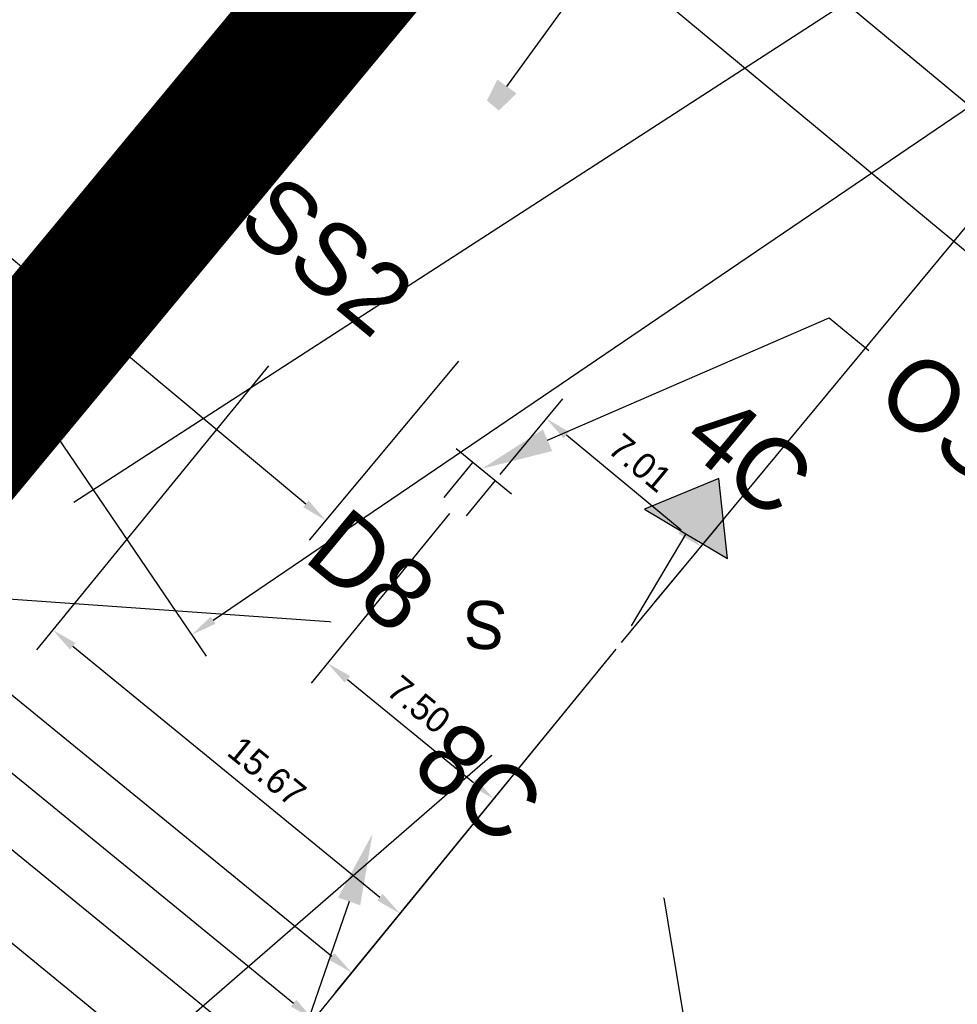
# Model space of a CAD drawing. Header units: feet. Extents: x 1412781 to 1443702, y 318545 to 330146.
# Tile 10 of 75: x 1438038 to 1438071, y 328902 to 328936. Entities that reach past the tile are written whole.
import ezdxf
from ezdxf import colors
from ezdxf.entities.mleader import LeaderData, LeaderLine
from ezdxf.enums import TextEntityAlignment as Align
from ezdxf.math import Vec2, Vec3

# ---------------------------------------------------------------- set-up
doc = ezdxf.new("R2010")
doc.units = ezdxf.units.FT
doc.header["$MEASUREMENT"] = 0
for name, color, linetype in [('MD_P_CLEAR_ZONE', 6, 'Continuous'), ('SG_P_Conduit', 1, 'Continuous'), ('SG_P_Detection', 24, 'Continuous'), ('SG_P_Foundation', 61, 'Continuous'), ('SG_P_Heads', 2, 'Continuous'), ('SG_P_Mast_Arm', 4, 'Continuous'), ('SG_P_Poles', 4, 'Continuous'), ('SG_P_Text', 7, 'Continuous'), ('T-CONDUIT-TXT', 4, 'Continuous')]:
    doc.layers.add(name, color=color, linetype=linetype)
for name, color, linetype, plot in [('SC_Scratch2_Stations', 7, 'Continuous', False), ('SC_Scratch3_Clearance', 7, 'Continuous', False), ('SC_Scratch5_Radar', 7, 'Continuous', False), ('SC_Scratch5_Radar_CheckSpeed_Executive_EB', 7, 'Continuous', False), ('SCRATCH2', 94, 'Continuous', False)]:
    doc.layers.add(name, color=color, linetype=linetype, plot=plot)
doc.styles.add('Slanted-Normal', font='font31.shx', dxfattribs={"height": 0.14})
doc.styles.add('Slanted-Normal LS 0.50', font='font31.shx', dxfattribs={"height": 0.14})
doc.styles.get("Standard").update_dxf_attribs({"font": 'font31.shx'})
doc.dimstyles.new('COEC', dxfattribs={"dimscale": 13.9, "dimtxt": 0.18, "dimasz": 0.18, "dimexe": 0.18, "dimexo": 0.0625, "dimgap": 0.09, "dimtad": 1, "dimzin": 0, "dimdsep": 46, "dimtxsty": 'Standard', "dimcen": 0.09, "dimclrd": 256, "dimclre": 256, "dimclrt": 256, "dimaunit": 1, "dimadec": 4, "dimazin": 0, "dimtfac": 1, "dimtofl": 0, "dimtmove": 0, "dimatfit": 3, "dimfxl": 1, "dimtolj": 1, "dimtzin": 0, "dimlwd": -1, "dimlwe": -1, "dimarcsym": 0})

# ---------------------------------------------------------------- blocks, each defined once
blk = doc.blocks.new('A$C4E5052CF')
at = {"layer": 'SG_P_Heads'}
h = blk.add_hatch(color=256, dxfattribs=at)
edge = h.paths.add_edge_path()
edge.add_line((3.6, 0.56), (3.6, -0.56))
edge.add_ellipse((3.6, 0), major_axis=(-0.396, 0.396), ratio=0.999919, start_angle=134.9979, end_angle=314.9975)
blk.add_line((0, 0), (3.6, 0), dxfattribs=at)
blk = doc.blocks.new('A$C3A81685B')
at = {"layer": 'SG_P_Heads', "linetype": 'Continuous', "lineweight": 13}
for p, q in [((0, 0), (3.5, 0)), ((3.5, 0), (3.5, -3))]:
    blk.add_line(p, q, dxfattribs=at)
at = {"layer": 'SG_P_Heads', "linetype": 'Continuous', "lineweight": 0, "extrusion": (0, 0, -1)}
blk.add_solid([(-4.2, -3), (-2.8, -3), (-3.5, -4.4)], dxfattribs=at)
blk = doc.blocks.new('*U1105')
at = {"layer": 'SG_P_Poles'}
h = blk.add_hatch(color=256, dxfattribs=at)
h.dxf.hatch_style = 1
edge = h.paths.add_edge_path()
edge.add_arc((0, 0), 0.708, 0, 360)
at = {"layer": 'SG_P_Foundation'}
blk.add_circle((0, 0), 1.5, dxfattribs=at)
at = {"layer": 'SG_P_Mast_Arm', "flags": 128}
blk.add_lwpolyline([(-0.002, -0.458), (50.665, -0.451), (50.667, -0.035), (50.667, -0.035), (0.002, 0.458)], close=True, dxfattribs=at)
at = {"layer": 'SG_P_Poles'}
blk.add_circle((0, 0), 0.667, dxfattribs=at)
blk = doc.blocks.new('*U1097')
at = {"layer": 'SG_P_Heads', "linetype": 'Continuous', "lineweight": 0}
h = blk.add_hatch(color=2, dxfattribs=at)
edge = h.paths.add_edge_path()
edge.add_ellipse((16.775, -0.069), major_axis=(1.78, 0), ratio=0.5, start_angle=0, end_angle=360)
at = {"layer": 'SG_P_Heads', "color": 2, "linetype": 'Continuous', "lineweight": 13}
blk.add_line((0, 0), (15, 0), dxfattribs=at)
at = {"layer": 'SG_P_Heads'}
blk.add_ellipse((16.775, -0.069), major_axis=(1.78, 0), ratio=0.5, dxfattribs=at)
blk = doc.blocks.new('*U1099')
at = {"layer": 'SG_P_Heads'}
blk.add_hatch(color=256, dxfattribs=at).paths.add_polyline_path([(3.75, 0), (3.75, -1.687), (6, 0), (3.75, 1.687)])
at = {"layer": 'SG_P_Heads', "flags": 128}
blk.add_lwpolyline([(3.75, 0), (3.75, -1.687), (6, 0), (3.75, 1.687), (3.75, 0), (0, 0)], dxfattribs=at)
blk = doc.blocks.new('*U1090')
at = {"layer": 'SG_P_Detection'}
h = blk.add_hatch(color=256, dxfattribs=at)
edge = h.paths.add_edge_path()
edge.add_line((0.3869, 0.1201), (0.1811, 0.0375))
edge.add_line((0.1811, 0.0375), (0.1811, -0.0375))
edge.add_line((0.1811, -0.0375), (0.3868, -0.1204))
edge.add_ellipse((0.4055, -0.0002), major_axis=(-0.0001, -0.1239), ratio=0.621318, start_angle=194.0157, end_angle=345.9652, ccw=False)
for p, q in [((0.1811, 0.0375), (0.3869, 0.1201)), ((0, 0), (0.1061, 0)), ((0.1811, -0.0375), (0.3868, -0.1204))]:
    blk.add_line(p, q, dxfattribs=at)
at = {"layer": 'SG_P_Detection', "flags": 128}
blk.add_lwpolyline([(0.1061, 0.0375), (0.1061, -0.0375), (0.1811, -0.0375), (0.1811, 0.0375), (0.1061, 0.0375)], close=True, dxfattribs=at)
at = {"layer": 'SG_P_Detection'}
blk.add_ellipse((0.4055, -0.0002), major_axis=(-0.0001, -0.1239), ratio=0.621318, dxfattribs=at)
at = {"layer": 'SG_P_Detection', "extrusion": (0, 0, -1)}
blk.add_solid([(-0.1061, 0.0375), (-0.1061, -0.0375), (-0.1811, 0.0375), (-0.1811, -0.0375)], dxfattribs=at)
at = {"layer": 'SG_P_Detection', "insert": (0.4001, -0.0235), "char_height": 0.14, "attachment_point": 5, "line_spacing_factor": 0.6, "style": 'Slanted-Normal LS 0.50'}
blk.add_mtext('\\FISO_FONTLEFT;S', dxfattribs=at)
blk = doc.blocks.new('*U1108')
at = {"layer": 'SG_P_Heads', "flags": 128}
for points in [[(3.5, 1.588), (-3.5, 1.588)], [(-0.5, 1.588), (-0.5, 0)], [(0.5, 1.588), (0.5, 0)]]:
    blk.add_lwpolyline(points, dxfattribs=at)
blk = doc.blocks.new('_TagCircle')
at = {"color": 0, "linetype": 'ByBlock', "lineweight": -2, "transparency": 16777216}
blk.add_circle((0, 0), 0.125, dxfattribs=at)
at = {"layer": 'T-CONDUIT-TXT', "color": 0, "transparency": 16777216}
blk.add_attdef('TAGNUMBER', text='', height=0.09375, dxfattribs=at).set_placement((0, -0.046875), align=Align.CENTER)
blk = doc.blocks.new('*D1119')
at = {"layer": 'Defpoints', "color": 0, "transparency": 16777216}
for p in [(1438019.58, 328946.755), (1438058.82, 328914.703), (1438045.142, 328897.958)]:
    blk.add_point(p, dxfattribs=at)
at = {"layer": 'SC_Scratch2_Stations', "transparency": 16777216}
for p, q in [((1438019.383, 328946.513), (1438005.333, 328929.314)), ((1438006.6, 328929.442), (1438044.445, 328898.528)), ((1438058.622, 328914.461), (1438044.573, 328897.261))]:
    blk.add_line(p, q, dxfattribs=at)
for points in [[(1438006.695, 328929.558), (1438006.505, 328929.326), (1438005.903, 328930.011)], [(1438044.54, 328898.644), (1438044.35, 328898.412), (1438045.142, 328897.958)]]:
    blk.add_solid(points, dxfattribs=at)
at = {"layer": 'SC_Scratch2_Stations', "transparency": 16777216, "insert": (1438026.092, 328914.682), "char_height": 0.9, "attachment_point": 5, "rotation": 320.7564}
blk.add_mtext('\\A1;50.67', dxfattribs=at)
blk = doc.blocks.new('*D1120')
at = {"layer": 'Defpoints', "color": 0, "transparency": 16777216}
for p in [(1438046.687, 328924.614), (1438058.82, 328914.703), (1438051.077, 328905.224)]:
    blk.add_point(p, dxfattribs=at)
at = {"layer": 'SC_Scratch2_Stations', "transparency": 16777216}
for p, q in [((1438046.489, 328924.372), (1438038.375, 328914.438)), ((1438039.641, 328914.566), (1438050.38, 328905.793)), ((1438058.622, 328914.461), (1438050.508, 328904.527))]:
    blk.add_line(p, q, dxfattribs=at)
for points in [[(1438039.736, 328914.682), (1438039.546, 328914.449), (1438038.944, 328915.135)], [(1438050.475, 328905.91), (1438050.285, 328905.677), (1438051.077, 328905.224)]]:
    blk.add_solid(points, dxfattribs=at)
at = {"layer": 'SC_Scratch2_Stations', "transparency": 16777216, "insert": (1438046.428, 328910.184), "char_height": 0.9, "attachment_point": 5, "rotation": 320.7564}
blk.add_mtext('\\A1;15.67', dxfattribs=at)
blk = doc.blocks.new('*D1121')
at = {"layer": 'Defpoints', "color": 0, "transparency": 16777216}
for p in [(1438034.906, 328934.236), (1438058.82, 328914.703), (1438049.389, 328903.158)]:
    blk.add_point(p, dxfattribs=at)
at = {"layer": 'SC_Scratch2_Stations', "transparency": 16777216}
for p, q in [((1438034.709, 328933.994), (1438024.906, 328921.994)), ((1438026.173, 328922.122), (1438048.692, 328903.727)), ((1438058.622, 328914.461), (1438048.82, 328902.461))]:
    blk.add_line(p, q, dxfattribs=at)
for points in [[(1438026.268, 328922.238), (1438026.078, 328922.006), (1438025.476, 328922.691)], [(1438048.787, 328903.843), (1438048.597, 328903.611), (1438049.389, 328903.158)]]:
    blk.add_solid(points, dxfattribs=at)
at = {"layer": 'SC_Scratch2_Stations', "transparency": 16777216, "insert": (1438035.509, 328915.658), "char_height": 0.9, "attachment_point": 5, "rotation": 320.7564}
blk.add_mtext('\\A1;30.88', dxfattribs=at)
blk = doc.blocks.new('*D1122')
at = {"layer": 'Defpoints', "color": 0, "transparency": 16777216}
for p in [(1438033.554, 328935.341, 890.003), (1438058.82, 328914.703), (1438048.054, 328901.523)]:
    blk.add_point(p, dxfattribs=at)
at = {"layer": 'SC_Scratch2_Stations', "transparency": 16777216}
for p, q in [((1438033.356, 328935.099), (1438022.219, 328921.465)), ((1438023.486, 328921.592), (1438047.357, 328902.093)), ((1438058.622, 328914.461), (1438047.485, 328900.826))]:
    blk.add_line(p, q, dxfattribs=at)
for points in [[(1438023.581, 328921.708), (1438023.391, 328921.476), (1438022.789, 328922.162)], [(1438047.452, 328902.209), (1438047.262, 328901.977), (1438048.054, 328901.523)]]:
    blk.add_solid(points, dxfattribs=at)
at = {"layer": 'SC_Scratch2_Stations', "transparency": 16777216, "insert": (1438032.11, 328915.71), "char_height": 0.9, "attachment_point": 5, "rotation": 320.7564}
blk.add_mtext('\\A1;32.62', dxfattribs=at)
blk = doc.blocks.new('*D1123')
at = {"layer": 'Defpoints', "color": 0, "transparency": 16777216}
for p in [(1438022.506, 328944.366), (1438058.82, 328914.703), (1438046.744, 328899.919)]:
    blk.add_point(p, dxfattribs=at)
at = {"layer": 'SC_Scratch2_Stations', "transparency": 16777216}
for p, q in [((1438022.308, 328944.124), (1438009.861, 328928.885)), ((1438011.127, 328929.013), (1438046.047, 328900.489)), ((1438058.622, 328914.461), (1438046.175, 328899.222))]:
    blk.add_line(p, q, dxfattribs=at)
for points in [[(1438011.222, 328929.129), (1438011.032, 328928.897), (1438010.43, 328929.582)], [(1438046.142, 328900.605), (1438045.952, 328900.372), (1438046.744, 328899.919)]]:
    blk.add_solid(points, dxfattribs=at)
at = {"layer": 'SC_Scratch2_Stations', "transparency": 16777216, "insert": (1438028.908, 328915.651), "char_height": 0.9, "attachment_point": 5, "rotation": 320.7564}
blk.add_mtext('\\A1;46.89', dxfattribs=at)
blk = doc.blocks.new('*D1139')
at = {"layer": 'Defpoints', "color": 0, "transparency": 16777216}
for p in [(1438160.81, 329008.974), (1438167.563, 328999.031), (1438037.049, 328924.912)]:
    blk.add_point(p, dxfattribs=at)
at = {"layer": 'SC_Scratch3_Clearance', "transparency": 16777216}
for p, q in [((1438160.986, 329008.715), (1438168.069, 328998.287)), ((1438044.547, 328915.476), (1438166.819, 328998.526)), ((1438037.225, 328924.654), (1438044.308, 328914.225))]:
    blk.add_line(p, q, dxfattribs=at)
for points in [[(1438166.734, 328998.65), (1438166.903, 328998.402), (1438167.563, 328999.031)], [(1438044.463, 328915.6), (1438044.631, 328915.352), (1438043.803, 328914.97)]]:
    blk.add_solid(points, dxfattribs=at)
at = {"layer": 'SC_Scratch3_Clearance', "transparency": 16777216, "insert": (1438105.177, 328957.745), "char_height": 0.9, "attachment_point": 5, "rotation": 34.1854}
blk.add_mtext('\\A1;149.61', dxfattribs=at)
blk = doc.blocks.new('*D1141')
at = {"layer": 'Defpoints', "color": 0, "transparency": 16777216}
for p in [(1438008.112, 328962.473), (1438053.32, 328924.768), (1438048.482, 328918.968)]:
    blk.add_point(p, dxfattribs=at)
at = {"layer": 'SC_Scratch3_Clearance', "transparency": 16777216}
for p, q in [((1438007.912, 328962.233), (1438002.698, 328955.982)), ((1438003.965, 328956.096), (1438047.791, 328919.544)), ((1438053.12, 328924.528), (1438047.906, 328918.277))]:
    blk.add_line(p, q, dxfattribs=at)
for points in [[(1438004.061, 328956.211), (1438003.869, 328955.981), (1438003.274, 328956.673)], [(1438047.887, 328919.66), (1438047.695, 328919.429), (1438048.482, 328918.968)]]:
    blk.add_solid(points, dxfattribs=at)
at = {"layer": 'SC_Scratch3_Clearance', "transparency": 16777216, "insert": (1438026.455, 328938.512), "char_height": 0.9, "attachment_point": 5, "rotation": 320.171}
blk.add_mtext('\\A1;58.87', dxfattribs=at)
blk = doc.blocks.new('*D1146')
at = {"layer": 'Defpoints', "color": 0, "transparency": 16777216}
for p in [(1438056.203, 328922.52), (1438054.385, 328920.326), (1438059.781, 328915.854)]:
    blk.add_point(p, dxfattribs=at)
at = {"layer": 'SC_Scratch3_Clearance', "transparency": 16777216}
for p, q in [((1438054.584, 328920.567), (1438056.777, 328923.213)), ((1438060.907, 328918.622), (1438056.896, 328921.946)), ((1438059.981, 328916.094), (1438062.174, 328918.741))]:
    blk.add_line(p, q, dxfattribs=at)
for points in [[(1438056.991, 328922.061), (1438056.8, 328921.83), (1438056.203, 328922.52)], [(1438061.002, 328918.738), (1438060.811, 328918.507), (1438061.6, 328918.048)]]:
    blk.add_solid(points, dxfattribs=at)
at = {"layer": 'SC_Scratch3_Clearance', "transparency": 16777216, "insert": (1438059.475, 328920.977), "char_height": 0.9, "attachment_point": 5, "rotation": 320.3513}
blk.add_mtext('\\A1;7.01', dxfattribs=at)
blk = doc.blocks.new('*U1100')
at = {"layer": 'SG_P_Heads', "flags": 128}
for points in [[(1.245, 1.588), (-1.255, 1.588)], [(-0.5, -0.001), (-0.505, 1.587)], [(0.495, 1.59), (0.5, 0.001)]]:
    blk.add_lwpolyline(points, dxfattribs=at)
blk = doc.blocks.new('*D1208')
at = {"layer": 'Defpoints', "color": 0, "transparency": 16777216}
for p in [(1438053.011, 328919.447), (1438058.82, 328914.703), (1438054.352, 328909.234)]:
    blk.add_point(p, dxfattribs=at)
at = {"layer": 'SC_Scratch2_Stations', "transparency": 16777216}
for p, q in [((1438052.814, 328919.205), (1438047.974, 328913.281)), ((1438058.622, 328914.461), (1438053.783, 328908.537)), ((1438049.241, 328913.409), (1438053.655, 328909.803))]:
    blk.add_line(p, q, dxfattribs=at)
for points in [[(1438049.336, 328913.525), (1438049.146, 328913.293), (1438048.544, 328913.978)], [(1438053.75, 328909.919), (1438053.56, 328909.687), (1438054.352, 328909.234)]]:
    blk.add_solid(points, dxfattribs=at)
at = {"layer": 'SC_Scratch2_Stations', "transparency": 16777216, "insert": (1438051.741, 328912.529), "char_height": 0.9, "attachment_point": 5, "rotation": 320.7564}
blk.add_mtext('\\A1;7.50', dxfattribs=at)

msp = doc.modelspace()

# ---------------------------------------------------------------- linework, layer by layer
at = {"layer": 'MD_P_CLEAR_ZONE', "elevation": 889.857, "flags": 128}
for points in [[(1437965.308, 329021.072), (1438140.146, 328876.141)], [(1437962.755, 329017.992), (1438137.593, 328873.061)]]:
    msp.add_lwpolyline(points, dxfattribs=at)
at = {"layer": 'SC_Scratch5_Radar', "flags": 128}
msp.add_lwpolyline([(1438058.82, 328914.703), (1437993.265, 328990.218, 0.414214), (1437983.304, 328849.148), (1438058.82, 328914.703), (1437959.068, 328921.746)], format="xyb", dxfattribs=at)
at = {"layer": 'SCRATCH2', "flags": 128}
msp.add_lwpolyline([(1438058.303, 328915.124), (1438019.58, 328946.755)], dxfattribs=at)
at = {"layer": 'SG_P_Conduit', "flags": 128}
for points in [[(1438086.293, 328907.282), (1437994.723, 328976.212)], [(1438086.293, 328907.282), (1438058.82, 328914.703)]]:
    msp.add_lwpolyline(points, dxfattribs=at)

# ---------------------------------------------------------------- block references
at = {"layer": 'SG_P_Detection', "xscale": 12, "yscale": 12, "zscale": 12, "rotation": 175.9612634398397}
msp.add_blockref('*U1090', (1438058.82, 328914.703), dxfattribs=at)
at = {"layer": 'SG_P_Heads'}
for name, p, rotation in [('*U1099', (1438034.906, 328934.236), 48.55695038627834), ('*U1108', (1438046.687, 328924.614), 320.3512556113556), ('*U1097', (1438058.82, 328914.703), 140.7564111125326), ('*U1099', (1438058.82, 328914.703), 204.8654342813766)]:
    msp.add_blockref(name, p, dxfattribs=dict(at, rotation=rotation))
at = {"layer": 'SG_P_Heads', "xscale": -1, "rotation": 230.3512556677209}
for name in ['A$C3A81685B', 'A$C4E5052CF']:
    msp.add_blockref(name, (1438058.82, 328914.703), dxfattribs=at)
at = {"layer": 'SG_P_Poles', "xscale": -1, "rotation": 320.4814742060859}
msp.add_blockref('*U1105', (1438058.82, 328914.703), dxfattribs=at)

# ---------------------------------------------------------------- leaders
at = {"layer": 'SG_P_Text'}
ml = msp.add_multileader_block('Standard', dxfattribs=at)
ml.set_content('_TagCircle', color=256, scale=25)
ml.set_attribute('TAGNUMBER', 'I', width=0)
ml.set_leader_properties(color=256, linetype='ByLayer', lineweight=-1)
ml.build(insert=Vec2(0, 0))
ml.multileader.update_dxf_attribs({"has_text_frame": 1, "dogleg_length": 0.12, "arrow_head_size": 2.5, "scale": 20})
ctx = ml.context
ctx.base_point, ctx.scale, ctx.char_height, ctx.arrow_head_size, ctx.landing_gap_size, ctx.plane_origin, ctx.plane_x_axis, ctx.plane_y_axis = Vec3(1438054.76, 328948.77), 20, 2.5, 2.5, 2.5, Vec3(1437908.38, 329029.846), Vec3(0.769971, -0.638079), Vec3(0.638079, 0.769971)
notes = []
notes.append((ctx, [(0, (1, 1, 0), (1438061.421, 328943.25), (-0.769971, 0.638079), 2.4, [(0, [(1438053.35, 328932.11)], 0, [])])]))
ctx.block.insert, ctx.block.rotation = Vec3(1438057.167, 328946.776), 5.591184
for ctx, leaders in notes:
    for number, flags, end, landing, length, lines in leaders:
        leader = LeaderData()
        leader.index, (leader.has_last_leader_line, leader.has_dogleg_vector, leader.attachment_direction) = number, flags
        leader.last_leader_point, leader.dogleg_vector, leader.dogleg_length = Vec3(end), Vec3(landing), length
        for number, points, colour, breaks in lines:
            line = LeaderLine()
            line.index, line.vertices, line.color, line.breaks = number, Vec3.list(points), colors.encode_raw_color(colour), breaks
            leader.lines.append(line)
        ctx.leaders.append(leader)

# ---------------------------------------------------------------- next in the draw order: leaders
ml = msp.add_multileader_mtext('Standard', dxfattribs=at)
ml.set_content('{\\W0.75;SP-4\\PCOMBINATION SIGNAL SUPPORT\\PW/LUMINAIRE#5\\PW/P2A & PH2A\\PW/D8\\PW/4C\\PW/8C}', color=256, style='Slanted-Normal')
ml.set_leader_properties(color=256, linetype='ByLayer', lineweight=-1)
ml.build(insert=Vec2(0, 0))
ml.multileader.update_dxf_attribs({"has_text_frame": 1, "dogleg_length": 0.06, "arrow_head_size": 2.5, "scale": 20})
ctx = ml.context
ctx.base_point, ctx.scale, ctx.char_height, ctx.arrow_head_size, ctx.landing_gap_size, ctx.plane_origin, ctx.plane_x_axis, ctx.plane_y_axis = Vec3(1438068.417, 328861.672, 1.797), 20, 2.5, 2.5, 1.2, Vec3(1438026.333, 328869.674, 1.797), Vec3(0.769971, -0.638079), Vec3(0.638079, 0.769971)
notes = []
notes.append((ctx, [(0, (1, 1, 0), (1438067.493, 328862.438, 1.797), (0.769971, -0.638079), 1.2, [(0, [(1438058.82, 328914.703, 1.797)], 0, [])])]))
ctx.mtext.insert, ctx.mtext.text_direction, ctx.mtext.width, ctx.mtext.flow_direction = Vec3(1438070.138, 328861.869, 1.797), Vec3(0.769971, -0.638079), 43.37309, 5
ctx.mtext.has_bg_fill, ctx.mtext.bg_color, ctx.mtext.bg_scale_factor, ctx.mtext.bg_transparency, ctx.mtext.use_window_bg_color = 1, -1027028792, 1.5, 0, 1
for ctx, leaders in notes:
    for number, flags, end, landing, length, lines in leaders:
        leader = LeaderData()
        leader.index, (leader.has_last_leader_line, leader.has_dogleg_vector, leader.attachment_direction) = number, flags
        leader.last_leader_point, leader.dogleg_vector, leader.dogleg_length = Vec3(end), Vec3(landing), length
        for number, points, colour, breaks in lines:
            line = LeaderLine()
            line.index, line.vertices, line.color, line.breaks = number, Vec3.list(points), colors.encode_raw_color(colour), breaks
            leader.lines.append(line)
        ctx.leaders.append(leader)

# ---------------------------------------------------------------- next in the draw order: leaders
ml = msp.add_multileader_mtext('Standard', dxfattribs=at)
ml.set_content('{\\T0.8;Ex. PULL BOX \\P(TBR)}', color=256, style='Slanted-Normal')
ml.set_leader_properties(color=256, linetype='ByLayer', lineweight=-1)
ml.build(insert=Vec2(0, 0))
ml.multileader.update_dxf_attribs({"dogleg_length": 0.09, "arrow_head_size": 2.5, "scale": 20})
ctx = ml.context
ctx.base_point, ctx.scale, ctx.char_height, ctx.arrow_head_size, ctx.landing_gap_size, ctx.plane_origin, ctx.plane_x_axis, ctx.plane_y_axis = Vec3(1438037.408, 328866.087, 890.22), 20, 2.5, 2.5, 1.2, Vec3(1437994.712, 328976.114, 890.22), Vec3(0.769971, -0.638079), Vec3(0.638079, 0.769971)
notes = []
notes.append((ctx, [(0, (1, 1, 0), (1438036.022, 328867.236, 890.22), (0.769971, -0.638079), 1.8, [(0, [(1438050.118, 328908.01, 890.22)], 0, [])])]))
ctx.mtext.insert, ctx.mtext.text_direction, ctx.mtext.flow_direction = Vec3(1438039.129, 328866.284, 890.22), Vec3(0.769971, -0.638079), 5
for ctx, leaders in notes:
    for number, flags, end, landing, length, lines in leaders:
        leader = LeaderData()
        leader.index, (leader.has_last_leader_line, leader.has_dogleg_vector, leader.attachment_direction) = number, flags
        leader.last_leader_point, leader.dogleg_vector, leader.dogleg_length = Vec3(end), Vec3(landing), length
        for number, points, colour, breaks in lines:
            line = LeaderLine()
            line.index, line.vertices, line.color, line.breaks = number, Vec3.list(points), colors.encode_raw_color(colour), breaks
            leader.lines.append(line)
        ctx.leaders.append(leader)

# ---------------------------------------------------------------- next in the draw order: leaders
ml = msp.add_multileader_mtext('Standard', dxfattribs=at)
ml.set_content('{\\W0.75;SP-1\\PCOMBINATION SIGNAL SUPPORT\\PW/LUMINAIRE#1\\PW/INTERCONNECT RADIO\\PW/P4A & PH4A\\PW/4C}', color=256, style='Slanted-Normal')
ml.set_leader_properties(color=256, linetype='ByLayer', lineweight=-1)
ml.build(insert=Vec2(0, 0))
ml.multileader.update_dxf_attribs({"has_text_frame": 1, "dogleg_length": 0.06, "arrow_head_size": 2.5, "scale": 20})
ctx = ml.context
ctx.base_point, ctx.scale, ctx.char_height, ctx.arrow_head_size, ctx.landing_gap_size, ctx.plane_origin, ctx.plane_x_axis, ctx.plane_y_axis = Vec3(1438397.444, 328823.485, 912.058), 20, 2.5, 2.5, 1.2, Vec3(1438397.201, 328850.647, 912.058), Vec3(0.769971, -0.638079), Vec3(0.638079, 0.769971)
ctx.text_align_type = 2
notes = []
notes.append((ctx, [(1, (1, 1, 0), (1438433.249, 328793.813, 912.058), (-0.769971, 0.638079), 1.2, [(0, [(1438457.001, 328775.473, 912.058)], 0, [])])]))
ctx.mtext.insert, ctx.mtext.text_direction, ctx.mtext.width, ctx.mtext.alignment, ctx.mtext.flow_direction = Vec3(1438432.199, 328796.307, 912.058), Vec3(0.769971, -0.638079), 43.02599, 3, 5
ctx.mtext.has_bg_fill, ctx.mtext.bg_color, ctx.mtext.bg_scale_factor, ctx.mtext.bg_transparency, ctx.mtext.use_window_bg_color = 1, -1027028792, 1.5, 0, 1
for ctx, leaders in notes:
    for number, flags, end, landing, length, lines in leaders:
        leader = LeaderData()
        leader.index, (leader.has_last_leader_line, leader.has_dogleg_vector, leader.attachment_direction) = number, flags
        leader.last_leader_point, leader.dogleg_vector, leader.dogleg_length = Vec3(end), Vec3(landing), length
        for number, points, colour, breaks in lines:
            line = LeaderLine()
            line.index, line.vertices, line.color, line.breaks = number, Vec3.list(points), colors.encode_raw_color(colour), breaks
            leader.lines.append(line)
        ctx.leaders.append(leader)

# ---------------------------------------------------------------- next in the draw order: leaders
ml = msp.add_multileader_mtext('Standard', dxfattribs=at)
ml.set_content('{\\W0.75;SP-2\\PCOMBINATION SIGNAL SUPPORT\\PW/LUMINAIRE#2\\PW/P2B & PH2B}', color=256, style='Slanted-Normal')
ml.set_leader_properties(color=256, linetype='ByLayer', lineweight=-1)
ml.build(insert=Vec2(0, 0))
ml.multileader.update_dxf_attribs({"has_text_frame": 1, "dogleg_length": 0.06, "arrow_head_size": 2.5, "scale": 20})
ctx = ml.context
ctx.base_point, ctx.scale, ctx.char_height, ctx.arrow_head_size, ctx.landing_gap_size, ctx.plane_origin, ctx.plane_x_axis, ctx.plane_y_axis = Vec3(1438311.921, 328716.751, 888.072), 20, 2.5, 2.5, 1.2, Vec3(1438316.481, 328724.171, 888.072), Vec3(0.769971, -0.638079), Vec3(0.638079, 0.769971)
ctx.text_align_type = 2
notes = []
notes.append((ctx, [(1, (1, 1, 0), (1438347.726, 328687.079, 888.072), (-0.769971, 0.638079), 1.2, [(0, [(1438373.089, 328660.11, 888.072)], 0, [])])]))
ctx.mtext.insert, ctx.mtext.text_direction, ctx.mtext.width, ctx.mtext.alignment, ctx.mtext.flow_direction = Vec3(1438346.676, 328689.573, 888.072), Vec3(0.769971, -0.638079), 48.09068, 3, 5
ctx.mtext.has_bg_fill, ctx.mtext.bg_color, ctx.mtext.bg_scale_factor, ctx.mtext.bg_transparency, ctx.mtext.use_window_bg_color = 1, -1027028792, 1.5, 0, 1
for ctx, leaders in notes:
    for number, flags, end, landing, length, lines in leaders:
        leader = LeaderData()
        leader.index, (leader.has_last_leader_line, leader.has_dogleg_vector, leader.attachment_direction) = number, flags
        leader.last_leader_point, leader.dogleg_vector, leader.dogleg_length = Vec3(end), Vec3(landing), length
        for number, points, colour, breaks in lines:
            line = LeaderLine()
            line.index, line.vertices, line.color, line.breaks = number, Vec3.list(points), colors.encode_raw_color(colour), breaks
            leader.lines.append(line)
        ctx.leaders.append(leader)

# ---------------------------------------------------------------- next in the draw order: linework, layer by layer
at = {"layer": 'SC_Scratch2_Stations', "flags": 128}
msp.add_lwpolyline([(1438058.82, 328914.703), (1438090.086, 328952.431)], dxfattribs=at)
at = {"layer": 'SC_Scratch3_Clearance', "elevation": 889.834, "flags": 128}
msp.add_lwpolyline([(1438039.677, 328919.598), (1438123.629, 328973.931), (1438207.581, 329028.264)], dxfattribs=at)
at = {"layer": 'SC_Scratch5_Radar'}
for centre, radius in [((1438025.281, 329015.854, 0.002), 309), ((1438170.707, 328959.088, 889.391), 155)]:
    msp.add_circle(centre, radius, dxfattribs=at)
at = {"layer": 'SC_Scratch5_Radar', "color": 2}
for centre, radius in [((1438025.281, 329015.854, 0.002), 129), ((1438170.707, 328959.088, 889.391), 165)]:
    msp.add_circle(centre, radius, dxfattribs=at)
at = {"layer": 'SC_Scratch5_Radar'}
for centre, start, end in [((1438390.233, 328703.697), 53.482135, 207.880606), ((1438170.707, 328959.088, 889.391), 233.482135, 27.880606)]:
    msp.add_arc(centre, 625, start, end, dxfattribs=at)
at = {"layer": 'SC_Scratch5_Radar_CheckSpeed_Executive_EB', "color": 6, "const_width": 5, "elevation": -890.171, "flags": 128}
msp.add_lwpolyline([(1438097.868, 328996.414), (1437882.395, 328736.402)], dxfattribs=at)

# ---------------------------------------------------------------- next in the draw order: block references
at = {"layer": 'SG_P_Heads'}
for name, p, rotation in [('*U1100', (1438053.011, 328919.447), 320.5850377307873), ('*U1099', (1438059.161, 328915.276), 59.25887489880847)]:
    msp.add_blockref(name, p, dxfattribs=dict(at, rotation=rotation))

# ---------------------------------------------------------------- next in the draw order: dimensions: what is measured, and where the dimension line sits
at = {"layer": 'SC_Scratch2_Stations'}
dim = msp.add_aligned_dim(p1=(1438019.58, 328946.755), p2=(1438058.82, 328914.703), distance=-21.62, dimstyle='COEC', override={"dimscale": 5}, dxfattribs=at)
dim.commit()
dim.dimension.update_dxf_attribs({"geometry": '*D1119', "text_midpoint": (1438026.092, 328914.682)})
for base, p1, picture, middle in [((1438046.744, 328899.919), (1438022.506, 328944.366), '*D1123', (1438028.339, 328914.954)), ((1438048.054, 328901.523), (1438033.554, 328935.341, 890.003), '*D1122', (1438031.541, 328915.013)), ((1438049.389, 328903.158), (1438034.906, 328934.236), '*D1121', (1438034.94, 328914.961)), ((1438051.077, 328905.224), (1438046.687, 328924.614), '*D1120', (1438045.859, 328909.487)), ((1438054.352, 328909.234), (1438053.011, 328919.447), '*D1208', (1438051.172, 328911.832))]:
    dim = msp.add_linear_dim(base=base, p1=p1, p2=(1438058.82, 328914.703), angle=320.7564, dimstyle='COEC', override={"dimscale": 5}, dxfattribs=at)
    dim.commit()
    dim.dimension.update_dxf_attribs({"geometry": picture, "text_midpoint": middle, "dimtype": 161})
at = {"layer": 'SC_Scratch3_Clearance'}
for p1, p2, distance, picture, middle in [((1438037.049, 328924.912), (1438160.81, 329008.974), -12.019, '*D1139', (1438105.177, 328957.745)), ((1438008.112, 328962.473), (1438053.32, 328924.768), -7.553, '*D1141', (1438026.455, 328938.512)), ((1438059.781, 328915.854), (1438054.385, 328920.326), -2.849, '*D1146', (1438059.475, 328920.977))]:
    dim = msp.add_aligned_dim(p1=p1, p2=p2, distance=distance, dimstyle='COEC', override={"dimscale": 5}, dxfattribs=at)
    dim.commit()
    dim.dimension.update_dxf_attribs({"geometry": picture, "text_midpoint": middle})

# ---------------------------------------------------------------- next in the draw order: leaders
at = {"layer": 'SG_P_Text'}
ml = msp.add_multileader_mtext('Standard', dxfattribs=at)
ml.set_content('Ex. STRAIN POLE (TBR)', color=256, style='Slanted-Normal')
ml.set_leader_properties(color=256, linetype='ByLayer', lineweight=-1)
ml.build(insert=Vec2(0, 0))
ml.multileader.update_dxf_attribs({"dogleg_length": 0.09, "arrow_head_size": 2.5, "scale": 20})
ctx = ml.context
ctx.base_point, ctx.scale, ctx.char_height, ctx.arrow_head_size, ctx.landing_gap_size, ctx.plane_origin, ctx.plane_x_axis, ctx.plane_y_axis = Vec3(1438068.109, 328950.344), 20, 2.5, 2.5, 1.2, Vec3(1438013.513, 329060.61), Vec3(0.769971, -0.638079), Vec3(0.638079, 0.769971)
ctx.text_align_type = 2
notes = []
notes.append((ctx, [(1, (1, 1, 0), (1438087.17, 328934.548), (-0.769971, 0.638079), 1.8, [(0, [(1438090.769, 328910.867)], 0, [])])]))
ctx.mtext.insert, ctx.mtext.text_direction, ctx.mtext.width, ctx.mtext.alignment, ctx.mtext.flow_direction = Vec3(1438085.657, 328937.424), Vec3(0.769971, -0.638079), 29.45487, 3, 5
ml = msp.add_multileader_mtext('Standard', dxfattribs=at)
ml.set_content('{\\T0.8;Ex. PULLBOX (TBR)}', color=256, style='Slanted-Normal')
ml.set_leader_properties(color=256, linetype='ByLayer', lineweight=-1)
ml.build(insert=Vec2(0, 0))
ml.multileader.update_dxf_attribs({"dogleg_length": 0.09, "arrow_head_size": 2.5, "scale": 20})
ctx = ml.context
ctx.base_point, ctx.scale, ctx.char_height, ctx.arrow_head_size, ctx.landing_gap_size, ctx.plane_origin, ctx.plane_x_axis, ctx.plane_y_axis = Vec3(1438264.219, 328941.492, 888.72), 20, 2.5, 2.5, 1.2, Vec3(1438202.826, 328961.826, 888.72), Vec3(0.769971, -0.638079), Vec3(0.638079, 0.769971)
ctx.text_align_type = 2
notes.append((ctx, [(1, (1, 1, 0), (1438288.981, 328920.971, 888.72), (-0.769971, 0.638079), 1.8, [(0, [(1438291.318, 328909.823, 888.72)], 0, [])])]))
ctx.mtext.insert, ctx.mtext.text_direction, ctx.mtext.width, ctx.mtext.alignment, ctx.mtext.flow_direction = Vec3(1438287.469, 328923.848, 888.72), Vec3(0.769971, -0.638079), 29.39481, 3, 5
ml = msp.add_multileader_mtext('Standard', dxfattribs=at)
ml.set_content('Ex. LIGHTING CONDUIT (TBABO)', color=256, style='Slanted-Normal')
ml.set_leader_properties(color=256, linetype='ByLayer', lineweight=-1)
ml.build(insert=Vec2(0, 0))
ml.multileader.update_dxf_attribs({"leader_type": 2, "dogleg_length": 0.09, "arrow_head_size": 2.5, "scale": 20})
ctx = ml.context
ctx.base_point, ctx.scale, ctx.char_height, ctx.arrow_head_size, ctx.landing_gap_size, ctx.plane_origin, ctx.plane_x_axis, ctx.plane_y_axis = Vec3(1438385.442, 328778.229), 20, 2.5, 2.5, 1.2, Vec3(1438319.776, 328875.846), Vec3(0.769971, -0.638079), Vec3(0.638079, 0.769971)
ctx.text_align_type = 2
notes.append((ctx, [(1, (1, 1, 0), (1438412.86, 328755.508), (-0.769971, 0.638079), 1.8, [(0, [(1438455.358, 328777.056), (1438418.293, 328759.555)], 0, [])])]))
ctx.mtext.insert, ctx.mtext.text_direction, ctx.mtext.width, ctx.mtext.alignment, ctx.mtext.flow_direction = Vec3(1438411.348, 328758.384), Vec3(0.769971, -0.638079), 38.79747, 3, 5
ml = msp.add_multileader_mtext('Standard', dxfattribs=at)
ml.set_content('Ex. STRAIN POLE (TBR)', color=256, style='Slanted-Normal')
ml.set_leader_properties(color=256, linetype='ByLayer', lineweight=-1)
ml.build(insert=Vec2(0, 0))
ml.multileader.update_dxf_attribs({"dogleg_length": 0.09, "arrow_head_size": 2.5, "scale": 20})
ctx = ml.context
ctx.base_point, ctx.scale, ctx.char_height, ctx.arrow_head_size, ctx.landing_gap_size, ctx.plane_origin, ctx.plane_x_axis, ctx.plane_y_axis = Vec3(1438494.465, 328727.73), 20, 2.5, 2.5, 1.2, Vec3(1438433.947, 328823.948), Vec3(0.769971, -0.638079), Vec3(0.638079, 0.769971)
ctx.text_align_type = 2
notes.append((ctx, [(1, (1, 1, 0), (1438513.526, 328711.934), (-0.769971, 0.638079), 1.8, [(0, [(1438538.584, 328717.711)], 0, [])])]))
ctx.mtext.insert, ctx.mtext.text_direction, ctx.mtext.width, ctx.mtext.alignment, ctx.mtext.flow_direction = Vec3(1438512.014, 328714.81), Vec3(0.769971, -0.638079), 29.45487, 3, 5
ml = msp.add_multileader_mtext('Standard', dxfattribs=at)
ml.set_content('Ex. STRAIN POLE (TBR)', color=256, style='Slanted-Normal')
ml.set_leader_properties(color=256, linetype='ByLayer', lineweight=-1)
ml.build(insert=Vec2(0, 0))
ml.multileader.update_dxf_attribs({"dogleg_length": 0.09, "arrow_head_size": 2.5, "scale": 20})
ctx = ml.context
ctx.base_point, ctx.scale, ctx.char_height, ctx.arrow_head_size, ctx.landing_gap_size, ctx.plane_origin, ctx.plane_x_axis, ctx.plane_y_axis = Vec3(1438032.298, 328973.31), 20, 2.5, 2.5, 1.2, Vec3(1437986.896, 329082.667), Vec3(0.769971, -0.638079), Vec3(0.638079, 0.769971)
notes.append((ctx, [(0, (1, 1, 0), (1438030.912, 328974.458), (0.769971, -0.638079), 1.8, [(0, [(1438001.954, 328980.269)], 0, [])])]))
ctx.mtext.insert, ctx.mtext.text_direction, ctx.mtext.width, ctx.mtext.flow_direction = Vec3(1438034.019, 328973.507), Vec3(0.769971, -0.638079), 29.45487, 5
ml = msp.add_multileader_mtext('Standard', dxfattribs=at)
ml.set_content('OSS2', color=256, style='Slanted-Normal')
ml.set_leader_properties(color=256, linetype='ByLayer', lineweight=-1)
ml.build(insert=Vec2(0, 0))
ml.multileader.update_dxf_attribs({"leader_type": 0, "dogleg_length": 0.09, "arrow_head_size": 2.5, "scale": 20})
ctx = ml.context
ctx.base_point, ctx.scale, ctx.char_height, ctx.arrow_head_size, ctx.landing_gap_size, ctx.plane_origin, ctx.plane_x_axis, ctx.plane_y_axis = Vec3(1438043.168, 328932.678), 20, 2.5, 2.5, 1.2, Vec3(1437995.49, 329019.964), Vec3(0.769971, -0.638079), Vec3(0.638079, 0.769971)
notes.append((ctx, [(0, (1, 1, 0), (1438041.783, 328933.827), (0.769971, -0.638079), 1.8, [(0, [(1438035.755, 328935.924)], 0, [])])]))
ctx.mtext.insert, ctx.mtext.text_direction, ctx.mtext.flow_direction = Vec3(1438044.89, 328932.875), Vec3(0.769971, -0.638079), 5
ml = msp.add_multileader_mtext('Standard', dxfattribs=at)
ml.set_content('4C', color=256, style='Slanted-Normal')
ml.set_leader_properties(color=256, linetype='ByLayer', lineweight=-1)
ml.build(insert=Vec2(0, 0))
ml.multileader.update_dxf_attribs({"leader_type": 0, "dogleg_length": 0.09, "arrow_head_size": 2.5, "scale": 20})
ctx = ml.context
ctx.base_point, ctx.scale, ctx.char_height, ctx.arrow_head_size, ctx.landing_gap_size, ctx.plane_origin, ctx.plane_x_axis, ctx.plane_y_axis = Vec3(1438060.723, 328923.364, -890.08), 20, 2.5, 2.5, 1.2, Vec3(1438011.658, 329011.798, -890.08), Vec3(0.769971, -0.638079), Vec3(0.638079, 0.769971)
notes.append((ctx, [(0, (1, 1, 0), (1438059.337, 328924.512, -890.08), (0.769971, -0.638079), 1.8, [(0, [(1438063.015, 328930.466, -890.08)], 0, [])])]))
ctx.mtext.insert, ctx.mtext.text_direction, ctx.mtext.flow_direction = Vec3(1438062.444, 328923.561, -890.08), Vec3(0.769971, -0.638079), 5
ml = msp.add_multileader_mtext('Standard', dxfattribs=at)
ml.set_content('D8', color=256, style='Slanted-Normal')
ml.set_leader_properties(color=256, linetype='ByLayer', lineweight=-1)
ml.build(insert=Vec2(0, 0))
ml.multileader.update_dxf_attribs({"leader_type": 0, "dogleg_length": 0.09, "arrow_head_size": 2.5, "scale": 20})
ctx = ml.context
ctx.base_point, ctx.scale, ctx.char_height, ctx.arrow_head_size, ctx.landing_gap_size, ctx.plane_origin, ctx.plane_x_axis, ctx.plane_y_axis = Vec3(1438047.524, 328919.335), 20, 2.5, 2.5, 1.2, Vec3(1437998.46, 329007.768), Vec3(0.769971, -0.638079), Vec3(0.638079, 0.769971)
notes.append((ctx, [(0, (1, 1, 0), (1438046.138, 328920.483), (0.769971, -0.638079), 1.8, [(0, [(1438043.166, 328926.449)], 0, [])])]))
ctx.mtext.insert, ctx.mtext.text_direction, ctx.mtext.flow_direction = Vec3(1438049.246, 328919.531), Vec3(0.769971, -0.638079), 5
ml = msp.add_multileader_mtext('Standard', dxfattribs=at)
ml.set_content('OSS3', color=256, style='Slanted-Normal')
ml.set_leader_properties(color=256, linetype='ByLayer', lineweight=-1)
ml.build(insert=Vec2(0, 0))
ml.multileader.update_dxf_attribs({"dogleg_length": 0.09, "arrow_head_size": 2.5, "scale": 20})
ctx = ml.context
ctx.base_point, ctx.scale, ctx.char_height, ctx.arrow_head_size, ctx.landing_gap_size, ctx.plane_origin, ctx.plane_x_axis, ctx.plane_y_axis = Vec3(1438067.471, 328924.903), 20, 2.5, 2.5, 1.2, Vec3(1438011.046, 329012.97), Vec3(0.769971, -0.638079), Vec3(0.638079, 0.769971)
notes.append((ctx, [(0, (1, 1, 0), (1438066.085, 328926.052), (0.769971, -0.638079), 1.8, [(0, [(1438053.946, 328920.771)], 0, [])])]))
ctx.mtext.insert, ctx.mtext.text_direction, ctx.mtext.flow_direction = Vec3(1438069.193, 328925.1), Vec3(0.769971, -0.638079), 5
ml = msp.add_multileader_mtext('Standard', dxfattribs=at)
ml.set_content('8C', color=256, style='Slanted-Normal')
ml.set_leader_properties(color=256, linetype='ByLayer', lineweight=-1)
ml.build(insert=Vec2(0, 0))
ml.multileader.update_dxf_attribs({"leader_type": 0, "dogleg_length": 0.09, "arrow_head_size": 2.5, "scale": 20})
ctx = ml.context
ctx.base_point, ctx.scale, ctx.char_height, ctx.arrow_head_size, ctx.landing_gap_size, ctx.plane_origin, ctx.plane_x_axis, ctx.plane_y_axis = Vec3(1438051.27, 328911.951), 20, 2.5, 2.5, 1.2, Vec3(1438002.205, 329000.384), Vec3(0.769971, -0.638079), Vec3(0.638079, 0.769971)
notes.append((ctx, [(0, (1, 1, 0), (1438049.884, 328913.099), (0.769971, -0.638079), 1.8, [(0, [(1438053.562, 328919.052)], 0, [])])]))
ctx.mtext.insert, ctx.mtext.text_direction, ctx.mtext.flow_direction = Vec3(1438052.992, 328912.147), Vec3(0.769971, -0.638079), 5
for ctx, leaders in notes:
    for number, flags, end, landing, length, lines in leaders:
        leader = LeaderData()
        leader.index, (leader.has_last_leader_line, leader.has_dogleg_vector, leader.attachment_direction) = number, flags
        leader.last_leader_point, leader.dogleg_vector, leader.dogleg_length = Vec3(end), Vec3(landing), length
        for number, points, colour, breaks in lines:
            line = LeaderLine()
            line.index, line.vertices, line.color, line.breaks = number, Vec3.list(points), colors.encode_raw_color(colour), breaks
            leader.lines.append(line)
        ctx.leaders.append(leader)

doc.saveas('drawing.dxf')
